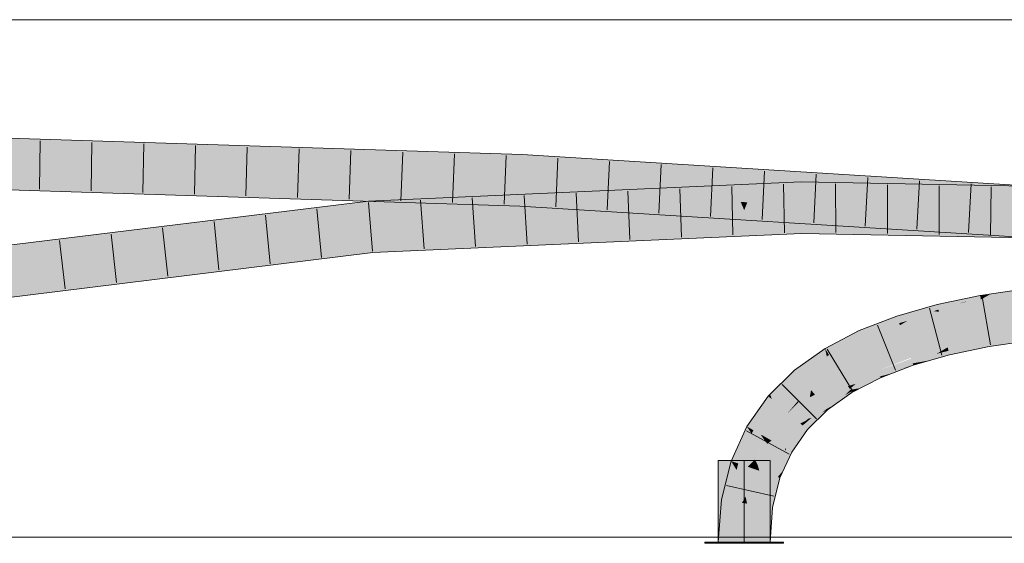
# Model space of a CAD drawing. Extents: x -620 to 3480, y 62 to 1102.
# Tile 187 of 256: x 154.98 to 159.74, y 797.69 to 800.22. Entities that reach past the tile are written whole.
import ezdxf
from ezdxf.lldxf.tags import DXFTag

# ---------------------------------------------------------------- set-up
doc = ezdxf.new("R2010")
doc.units = 0
doc.layers.get('0').update_dxf_attribs({"lineweight": 13})
doc.layers.add('E_Detail_Linie_Text_Bem', color=7, linetype='Continuous', lineweight=13)
for name, color, linetype, lineweight, true_color in [('E_Leerrohr 25-A06G9STU8I', 7, 'Continuous', 9, 0xff8000), ('E_Leerrohr 25-Shading', 7, 'Continuous', 9, 0xff8000), ('E_Leerrohr 32-A06G9STW8I', 7, 'Continuous', 9, 0x00b300), ('E_Leerrohr 32-Shading', 7, 'Continuous', 9, 0x00b300)]:
    doc.layers.add(name, color=color, linetype=linetype, lineweight=lineweight, true_color=true_color)
tags = doc.linetypes.add('STRICHPUNKT2-A06G9STV8I', pattern=[12.7, 6.35, -3.175, 0, -3.175]).pattern_tags.tags
tags[10:11] = [DXFTag(74, 4), DXFTag(75, 0), DXFTag(340, '0'), DXFTag(46, 0.0), DXFTag(50, 0.0), DXFTag(44, 0.0), DXFTag(45, 0.0)]
tags[8:9] = [DXFTag(74, 4), DXFTag(75, 0), DXFTag(340, '0'), DXFTag(46, 0.0), DXFTag(50, 0.0), DXFTag(44, 0.0), DXFTag(45, 0.0)]
tags[6:7] = [DXFTag(74, 4), DXFTag(75, 0), DXFTag(340, '0'), DXFTag(46, 0.0), DXFTag(50, 0.0), DXFTag(44, 0.0), DXFTag(45, 0.0)]
tags[4:5] = [DXFTag(74, 4), DXFTag(75, 0), DXFTag(340, '0'), DXFTag(46, 0.0), DXFTag(50, 0.0), DXFTag(44, 0.0), DXFTag(45, 0.0)]

# ---------------------------------------------------------------- blocks, each defined once
blk = doc.blocks.new('Shading-A06G9SG58I', base_point=(245.9355, 771.2183))
at = {"layer": 'E_Leerrohr 25-Shading', "color": 43, "true_color": 0xd7ab7f}
for points in [[(159.6254, 798.8726), (159.6222, 798.8906), (159.4142, 798.8487), (159.5866, 798.8845)], [(159.6222, 798.8906), (159.622, 798.8918), (159.5866, 798.8845)], [(159.8419, 798.9171), (159.8411, 798.9238), (159.622, 798.8914), (159.622, 798.8918)], [(159.8419, 798.9171), (159.622, 798.8914), (159.6671, 798.896)], [(159.6672, 798.8961), (159.622, 798.8914), (159.6222, 798.8906)], [(159.6254, 798.8726), (159.6672, 798.8961), (159.6222, 798.8906)], [(159.6254, 798.8726), (159.8156, 798.8922), (159.6672, 798.8961), (159.8422, 798.9141)], [(159.8023, 798.8812), (159.8156, 798.8922), (159.6283, 798.8557), (159.6254, 798.8726)], [(159.8422, 798.9141), (159.8419, 798.9171), (159.6671, 798.896)], [(159.4142, 798.8487), (159.3328, 798.8254), (159.4158, 798.842)], [(159.4158, 798.842), (159.3328, 798.8254), (159.4202, 798.8242), (159.3989, 798.8163)], [(159.6254, 798.8726), (159.4142, 798.8487), (159.4158, 798.842)], [(159.5451, 798.8608), (159.4158, 798.842), (159.4202, 798.8242)], [(159.4229, 798.8131), (159.5157, 798.8522), (159.4202, 798.8242)], [(159.4229, 798.8131), (159.6254, 798.8726), (159.5157, 798.8522), (159.5598, 798.863)], [(159.6254, 798.8726), (159.4229, 798.8131), (159.6283, 798.8557)], [(159.5598, 798.863), (159.5451, 798.8608), (159.5157, 798.8522)], [(159.2191, 798.7928), (159.1997, 798.7853), (159.053, 798.6893), (159.0455, 798.7058)], [(159.2191, 798.7928), (159.053, 798.6893), (159.2307, 798.7582)], [(159.3989, 798.8163), (159.3328, 798.8254), (159.2307, 798.7582), (159.2191, 798.7928)], [(159.3989, 798.8163), (159.2307, 798.7582), (159.2707, 798.7696)], [(159.4229, 798.8131), (159.3989, 798.8163), (159.2707, 798.7696)], [(159.3989, 798.8163), (159.4229, 798.8131), (159.4202, 798.8242)], [(159.1997, 798.7853), (159.0379, 798.7227), (159.0455, 798.7058)], [(159.0379, 798.7227), (158.8724, 798.636), (159.0455, 798.7058), (158.8909, 798.6057)], [(158.8909, 798.6057), (158.8914, 798.6048), (159.0455, 798.7058), (159.053, 798.6893)], [(159.867, 798.7094), (159.8667, 798.712), (159.6589, 798.6816)], [(159.6594, 798.6786), (159.8678, 798.7032), (159.6589, 798.6816), (159.867, 798.7094)], [(159.6607, 798.6716), (159.8691, 798.6923), (159.6594, 798.6786), (159.8678, 798.7032)], [(159.8694, 798.6898), (159.8691, 798.6923), (159.6625, 798.6614), (159.6607, 798.6716)], [(159.6594, 798.6786), (159.6589, 798.6816), (159.465, 798.6414)], [(159.4658, 798.638), (159.6607, 798.6716), (159.465, 798.6414), (159.6594, 798.6786)], [(159.4678, 798.63), (159.6625, 798.6614), (159.4658, 798.638), (159.6607, 798.6716)], [(159.6625, 798.6614), (159.4678, 798.63), (159.6034, 798.6503)], [(159.4678, 798.63), (159.4691, 798.6249), (159.6034, 798.6503)], [(159.4691, 798.6249), (159.4737, 798.6058), (159.6625, 798.6614), (159.6653, 798.6456)], [(159.6625, 798.6614), (159.6653, 798.6456), (159.8694, 798.6898), (159.8711, 798.6756)], [(158.8724, 798.636), (158.7246, 798.531), (158.881, 798.5974), (158.748, 798.5029)], [(158.8724, 798.636), (158.881, 798.5974), (158.8909, 798.6057)], [(158.881, 798.5974), (158.8914, 798.6048), (158.8909, 798.6057)], [(159.4535, 798.6348), (159.465, 798.6414), (159.2867, 798.5905)], [(159.288, 798.5867), (159.4296, 798.6208), (159.2867, 798.5905), (159.4535, 798.6348)], [(159.2904, 798.5793), (159.4111, 798.6101), (159.288, 798.5867), (159.4296, 798.6208)], [(159.3475, 798.5731), (159.4111, 798.6101), (159.2957, 798.5637), (159.2904, 798.5793)], [(159.3802, 798.5792), (159.4111, 798.6101), (159.3475, 798.5731)], [(159.3802, 798.5792), (159.4737, 798.6058), (159.4111, 798.6101), (159.4691, 798.6249)], [(159.4111, 798.6101), (159.4691, 798.6249), (159.4296, 798.6208), (159.4678, 798.63)], [(159.4296, 798.6208), (159.4678, 798.63), (159.4535, 798.6348), (159.4658, 798.638)], [(159.4658, 798.638), (159.465, 798.6414), (159.4535, 798.6348)], [(159.1276, 798.5239), (159.2904, 798.5793), (159.1257, 798.5281), (159.288, 798.5867)], [(159.2957, 798.5637), (159.2904, 798.5793), (159.1317, 798.515), (159.1276, 798.5239)], [(159.1378, 798.5013), (159.298, 798.5566), (159.1317, 798.515), (159.2957, 798.5637)], [(159.298, 798.5566), (159.2528, 798.541), (159.2983, 798.5558), (159.2712, 798.5453)], [(159.298, 798.5566), (159.3362, 798.5666), (159.2957, 798.5637), (159.3475, 798.5731)], [(159.298, 798.5566), (159.2983, 798.5558), (159.3362, 798.5666)], [(159.3362, 798.5666), (159.3802, 798.5792), (159.3475, 798.5731)], [(158.6151, 798.3906), (158.6252, 798.382), (158.683, 798.4901), (158.7246, 798.531)], [(158.7246, 798.531), (158.6252, 798.382), (158.748, 798.5029)], [(159.066, 798.494), (158.9835, 798.4539), (159.1196, 798.5095), (159.0215, 798.4656)], [(158.9915, 798.4407), (159.1239, 798.4949), (159.0215, 798.4656), (159.1378, 798.5013)], [(159.0215, 798.4656), (159.1378, 798.5013), (159.1317, 798.515)], [(159.0535, 798.4904), (159.053, 798.4902), (159.1276, 798.5239), (159.066, 798.494)], [(159.1276, 798.5239), (159.1257, 798.5281), (159.0535, 798.4904)], [(159.1276, 798.5239), (159.066, 798.494), (159.1317, 798.515), (159.1196, 798.5095)], [(159.1346, 798.4993), (159.1378, 798.5013), (159.1241, 798.4951)], [(159.1381, 798.5008), (159.1378, 798.5013), (159.1346, 798.4993)], [(159.2712, 798.5453), (159.2528, 798.541), (159.1381, 798.5008), (159.1378, 798.5013)], [(159.2712, 798.5453), (159.1381, 798.5008), (159.1953, 798.5159)], [(159.1381, 798.5008), (159.1407, 798.4948), (159.1953, 798.5159)], [(158.6151, 798.3906), (158.6573, 798.4565), (158.6066, 798.4149), (158.6644, 798.4717)], [(158.6151, 798.3906), (158.683, 798.4901), (158.6616, 798.4632)], [(158.6573, 798.4565), (158.6716, 798.4789), (158.6644, 798.4717)], [(158.683, 798.4901), (158.6716, 798.4789), (158.6616, 798.4632)], [(158.9861, 798.4497), (158.9835, 798.4539), (158.8614, 798.3672)], [(159.053, 798.4902), (158.9835, 798.4539), (159.066, 798.494)], [(159.0215, 798.4656), (158.9835, 798.4539), (158.9861, 798.4497)], [(158.9915, 798.4407), (159.0215, 798.4656), (158.9861, 798.4497)], [(158.9945, 798.4359), (159.1239, 798.4949), (158.9915, 798.4407)], [(159.045, 798.4448), (159.1346, 798.4993), (158.9945, 798.4359), (159.1241, 798.4951)], [(159.1407, 798.4948), (159.1381, 798.5008), (159.045, 798.4448), (159.1346, 798.4993)], [(158.6066, 798.4149), (158.5973, 798.4057), (158.5995, 798.4038)], [(158.6151, 798.3906), (158.6066, 798.4149), (158.5995, 798.4038)], [(158.8647, 798.3632), (158.9915, 798.4407), (158.8614, 798.3672), (158.9861, 798.4497)], [(158.9945, 798.4359), (158.9915, 798.4407), (158.8682, 798.3591), (158.8647, 798.3632)], [(158.9679, 798.4098), (158.9945, 798.4359), (158.8715, 798.3551), (158.8682, 798.3591)], [(158.9241, 798.367), (158.9679, 798.4098), (158.8808, 798.344), (158.8715, 798.3551)], [(159.0026, 798.4227), (158.9995, 798.4277), (158.9241, 798.367), (158.9679, 798.4098)], [(158.9995, 798.4277), (158.9945, 798.4359), (158.9679, 798.4098)], [(159.045, 798.4448), (158.9945, 798.4359), (158.9995, 798.4277)], [(158.9995, 798.4277), (159.0026, 798.4227), (159.045, 798.4448)], [(158.5973, 798.4057), (158.4941, 798.2593), (158.5995, 798.4038), (158.5238, 798.2423)], [(158.5995, 798.4038), (158.5238, 798.2423), (158.5832, 798.3224), (158.5259, 798.2411)], [(158.5995, 798.4038), (158.5832, 798.3224), (158.6151, 798.3906)], [(158.5832, 798.3224), (158.6252, 798.382), (158.6151, 798.3906)], [(158.8647, 798.3632), (158.8614, 798.3672), (158.7933, 798.298), (158.7792, 798.2865)], [(158.8067, 798.3002), (158.8715, 798.3551), (158.7932, 798.2979), (158.8682, 798.3591)], [(158.8682, 798.3591), (158.8647, 798.3632), (158.7933, 798.298)], [(158.8808, 798.344), (158.8849, 798.3391), (158.9241, 798.367)], [(158.7719, 798.2574), (158.8578, 798.3256), (158.764, 798.264), (158.8067, 798.3002)], [(158.8849, 798.3391), (158.8578, 798.3256), (158.7878, 798.2438), (158.7719, 798.2574)], [(158.8808, 798.344), (158.8715, 798.3551), (158.8578, 798.3256), (158.8067, 798.3002)], [(158.8578, 798.3256), (158.8849, 798.3391), (158.8808, 798.344)], [(158.764, 798.264), (158.7599, 798.2675), (158.6794, 798.1534)], [(158.7719, 798.2574), (158.764, 798.264), (158.6841, 798.1508), (158.6794, 798.1534)], [(158.764, 798.264), (158.8067, 798.3002), (158.7599, 798.2675), (158.7825, 798.2881)], [(158.7825, 798.2881), (158.7792, 798.2865), (158.7599, 798.2675)], [(158.7932, 798.2979), (158.7792, 798.2865), (158.7825, 798.2881)], [(158.8067, 798.3002), (158.7932, 798.2979), (158.7825, 798.2881)], [(158.4941, 798.2593), (158.4182, 798.0922), (158.5182, 798.2242), (158.4529, 798.0803)], [(158.4941, 798.2593), (158.5182, 798.2242), (158.5238, 798.2423)], [(158.5182, 798.2242), (158.5259, 798.2411), (158.5238, 798.2423)], [(158.6841, 798.1508), (158.7112, 798.1353), (158.7719, 798.2574), (158.7878, 798.2438)], [(158.6783, 798.1393), (158.6794, 798.1534), (158.62, 798.0228)], [(158.6716, 798.0482), (158.6783, 798.1393), (158.6437, 798.0146), (158.62, 798.0228)], [(158.7112, 798.1353), (158.6841, 798.1508), (158.6716, 798.0482), (158.6783, 798.1393)], [(158.6841, 798.1508), (158.6794, 798.1534), (158.6783, 798.1393)], [(158.4182, 798.0922), (158.3721, 797.9056), (158.445, 798.0485), (158.3828, 797.9039)], [(158.4182, 798.0922), (158.445, 798.0485), (158.4529, 798.0803)], [(158.3828, 797.9039), (158.4082, 797.9), (158.445, 798.0485)], [(158.6437, 798.0146), (158.6546, 798.0108), (158.6716, 798.0482)], [(158.5832, 797.874), (158.5829, 797.8727), (158.6546, 798.0108), (158.6191, 797.867)], [(158.62, 798.0228), (158.5832, 797.874), (158.6437, 798.0146)], [(158.5832, 797.874), (158.6546, 798.0108), (158.6437, 798.0146)], [(158.3721, 797.9056), (158.3566, 797.7006), (158.3828, 797.9039)], [(158.3566, 797.7006), (158.3932, 797.7006), (158.3828, 797.9039), (158.4082, 797.9)], [(158.57, 797.7006), (158.6066, 797.7006), (158.5829, 797.8727), (158.6191, 797.867)]]:
    blk.add_solid(points, dxfattribs=at)
at = {"layer": 'E_Leerrohr 25-Shading', "color": 31, "true_color": 0xfabd7f}
for points in [[(159.6283, 798.8557), (159.4229, 798.8131), (159.6392, 798.7941), (159.4419, 798.7358)], [(159.8062, 798.838), (159.8023, 798.8812), (159.6392, 798.7941), (159.6283, 798.8557)], [(159.8085, 798.8118), (159.8062, 798.838), (159.6423, 798.7761), (159.6392, 798.7941)], [(159.4229, 798.8131), (159.2707, 798.7696), (159.2587, 798.6743), (159.234, 798.7482)], [(159.4419, 798.7358), (159.4229, 798.8131), (159.2587, 798.6743)], [(159.6392, 798.7941), (159.4419, 798.7358), (159.6423, 798.7761), (159.444, 798.7272)], [(159.6436, 798.7687), (159.8102, 798.793), (159.6423, 798.7761), (159.8085, 798.8118)], [(159.8539, 798.7303), (159.8102, 798.793), (159.6535, 798.7123), (159.6436, 798.7687)], [(159.2307, 798.7582), (159.053, 798.6893), (159.234, 798.7482), (159.0732, 798.6443)], [(159.234, 798.7482), (159.1553, 798.6974), (159.2587, 798.6743), (159.1672, 798.6389)], [(159.2707, 798.7696), (159.2307, 798.7582), (159.234, 798.7482)], [(159.444, 798.7272), (159.6436, 798.7687), (159.6423, 798.7761)], [(159.6436, 798.7687), (159.444, 798.7272), (159.6535, 798.7123), (159.4535, 798.6884)], [(159.1626, 798.6614), (159.1553, 798.6974), (159.0845, 798.6194), (159.0732, 798.6443)], [(159.444, 798.7272), (159.4419, 798.7358), (159.2587, 798.6743)], [(159.444, 798.7272), (159.2587, 798.6743), (159.4535, 798.6884), (159.2639, 798.6586)], [(159.4535, 798.6884), (159.465, 798.6414), (159.6535, 798.7123), (159.6589, 798.6816)], [(159.8667, 798.712), (159.8539, 798.7303), (159.6589, 798.6816), (159.6535, 798.7123)], [(159.053, 798.6893), (158.8914, 798.6048), (159.0732, 798.6443), (158.9307, 798.5405)], [(159.0732, 798.6443), (158.9307, 798.5405), (159.0845, 798.6194), (158.9375, 798.5294)], [(159.1672, 798.6389), (159.1626, 798.6614), (159.0893, 798.6087), (159.0845, 798.6194)], [(159.2587, 798.6743), (159.1672, 798.6389), (159.2639, 798.6586)], [(159.1672, 798.6389), (159.2867, 798.5905), (159.2639, 798.6586)], [(159.2639, 798.6586), (159.2867, 798.5905), (159.4535, 798.6884), (159.465, 798.6414)], [(158.881, 798.5974), (158.748, 798.5029), (158.7758, 798.4697)], [(158.8914, 798.6048), (158.881, 798.5974), (158.8047, 798.4351), (158.7758, 798.4697)], [(158.9307, 798.5405), (158.8914, 798.6048), (158.8047, 798.4351)], [(158.9375, 798.5294), (159.0893, 798.6087), (159.0845, 798.6194)], [(159.0893, 798.6087), (158.9375, 798.5294), (159.0535, 798.4904), (158.9751, 798.4677)], [(159.0893, 798.6087), (159.0535, 798.4904), (159.1257, 798.5281)], [(159.1672, 798.6389), (159.0893, 798.6087), (159.2867, 798.5905), (159.1257, 798.5281)], [(158.748, 798.5029), (158.6252, 798.382), (158.7758, 798.4697), (158.6812, 798.3344)], [(158.9375, 798.5294), (158.9307, 798.5405), (158.8047, 798.4351)], [(158.9375, 798.5294), (158.8047, 798.4351), (158.9751, 798.4677), (158.8238, 798.4123)], [(158.7758, 798.4697), (158.7309, 798.4056), (158.8047, 798.4351), (158.7444, 798.3758)], [(158.8238, 798.4123), (158.8614, 798.3672), (158.9751, 798.4677), (158.9835, 798.4539)], [(158.9751, 798.4677), (158.9835, 798.4539), (159.0535, 798.4904)], [(158.7988, 798.4008), (158.8047, 798.4351), (158.7444, 798.3758)], [(158.8614, 798.3672), (158.8238, 798.4123), (158.7792, 798.2865), (158.7988, 798.4008)], [(158.8238, 798.4123), (158.8047, 798.4351), (158.7988, 798.4008)], [(158.6252, 798.382), (158.5832, 798.3224), (158.6026, 798.1973), (158.5647, 798.2189)], [(158.6812, 798.3344), (158.6252, 798.382), (158.6026, 798.1973)], [(158.7415, 798.3823), (158.7309, 798.4056), (158.6926, 798.3248), (158.6812, 798.3344)], [(158.7792, 798.2865), (158.7988, 798.4008), (158.6926, 798.3248), (158.7444, 798.3758)], [(158.7444, 798.3758), (158.7415, 798.3823), (158.6926, 798.3248)], [(158.5832, 798.3224), (158.5259, 798.2411), (158.5647, 798.2189)], [(158.6926, 798.3248), (158.6812, 798.3344), (158.6026, 798.1973)], [(158.6926, 798.3248), (158.6026, 798.1973), (158.7526, 798.2737), (158.6137, 798.1909)], [(158.7792, 798.2865), (158.6926, 798.3248), (158.7526, 798.2737)], [(158.6137, 798.1909), (158.6794, 798.1534), (158.7526, 798.2737), (158.7599, 798.2675)], [(158.7526, 798.2737), (158.7599, 798.2675), (158.7792, 798.2865)], [(158.5182, 798.2242), (158.4529, 798.0803), (158.4983, 798.0646)], [(158.5338, 798.0992), (158.5259, 798.2411), (158.4983, 798.0646), (158.5182, 798.2242)], [(158.5645, 798.2191), (158.5259, 798.2411), (158.5338, 798.0992)], [(158.5466, 798.0739), (158.5647, 798.2189), (158.5338, 798.0992), (158.5645, 798.2191)], [(158.5928, 798.1757), (158.6026, 798.1973), (158.5642, 798.2151), (158.5647, 798.2189)], [(158.548, 798.0847), (158.5466, 798.0739), (158.5838, 798.188), (158.5928, 798.1757)], [(158.62, 798.0228), (158.604, 798.1838), (158.5466, 798.0739), (158.5928, 798.1757)], [(158.5642, 798.2151), (158.548, 798.0847), (158.5838, 798.188)], [(158.604, 798.1838), (158.6026, 798.1973), (158.5928, 798.1757)], [(158.6137, 798.1909), (158.6026, 798.1973), (158.604, 798.1838)], [(158.6794, 798.1534), (158.6137, 798.1909), (158.62, 798.0228), (158.604, 798.1838)], [(158.4881, 797.9205), (158.4529, 798.0803), (158.4715, 797.8901), (158.445, 798.0485)], [(158.4983, 798.0646), (158.4529, 798.0803), (158.4881, 797.9205)], [(158.5338, 798.0992), (158.4983, 798.0646), (158.5228, 798.0562)], [(158.5364, 798.0515), (158.5338, 798.0992), (158.5228, 798.0562)], [(158.5466, 798.0739), (158.5338, 798.0992), (158.5364, 798.0515)], [(158.5466, 798.0739), (158.5364, 798.0515), (158.5546, 798.0453)], [(158.62, 798.0228), (158.5466, 798.0739), (158.5546, 798.0453)], [(158.445, 798.0485), (158.4082, 797.9), (158.4715, 797.8901)], [(158.5228, 798.0562), (158.4983, 798.0646), (158.4956, 797.8864), (158.4881, 797.9205)], [(158.4956, 797.8864), (158.5364, 798.0515), (158.4956, 797.8864), (158.5228, 798.0562)], [(158.5364, 798.0515), (158.4956, 797.8864), (158.5832, 797.874), (158.5829, 797.8727)], [(158.5364, 798.0515), (158.5832, 797.874), (158.5546, 798.0453)], [(158.5832, 797.874), (158.62, 798.0228), (158.5546, 798.0453)], [(158.4082, 797.9), (158.3932, 797.7006), (158.4715, 797.8901), (158.4816, 797.7006)], [(158.4881, 797.9205), (158.4715, 797.8901), (158.4857, 797.8879)], [(158.4715, 797.8901), (158.4816, 797.7006), (158.4857, 797.8879)], [(158.4816, 797.7006), (158.4956, 797.8864), (158.4857, 797.8879)], [(158.4816, 797.7006), (158.57, 797.7006), (158.4956, 797.8864), (158.5829, 797.8727)], [(158.4956, 797.8864), (158.4881, 797.9205), (158.4857, 797.8879)]]:
    blk.add_solid(points, dxfattribs=at)
at = {"layer": 'E_Leerrohr 25-Shading', "color": 31, "true_color": 0xecb67f}
for points in [[(158.4816, 798.0946), (158.3566, 798.0946), (158.4816, 797.7006), (158.3566, 797.7006)], [(158.6066, 798.0946), (158.4816, 798.0946), (158.6066, 797.7006), (158.4816, 797.7006)], [(158.3943, 797.7006), (158.2916, 797.7006), (158.3953, 797.6946), (158.2916, 797.6946)], [(158.4816, 797.6946), (158.4816, 797.7006), (158.3953, 797.6946), (158.3943, 797.7006)], [(158.5141, 797.7006), (158.4816, 797.7006), (158.5141, 797.6946), (158.4816, 797.6946)], [(158.6716, 797.6946), (158.6716, 797.7006), (158.5141, 797.6946), (158.5141, 797.7006)]]:
    blk.add_solid(points, dxfattribs=at)
at = {"layer": 'E_Leerrohr 32-Shading', "color": 83, "true_color": 0x7fbd7f}
for points in [[(154.3488, 799.6707), (154.3487, 799.634), (157.4084, 799.5738), (157.4067, 799.5372)], [(158.38, 799.4766), (157.4084, 799.5738), (157.4067, 799.5372)], [(158.38, 799.4766), (158.3333, 799.4989), (157.4084, 799.5738), (157.5534, 799.5648)], [(158.3333, 799.4989), (158.2916, 799.5188), (157.5534, 799.5648)], [(158.402, 799.4931), (158.3566, 799.5147), (158.3333, 799.4989), (158.2916, 799.5188)], [(158.5531, 799.4803), (158.6066, 799.4991), (158.402, 799.4931), (158.3566, 799.5147)], [(154.3482, 799.4573), (154.348, 799.4208), (155.9678, 799.3876)], [(157.3984, 799.3583), (157.3985, 799.3607), (155.9678, 799.3876), (154.3482, 799.4573)], [(158.38, 799.4766), (158.445, 799.4725), (158.3333, 799.4989), (158.402, 799.4931)], [(158.5182, 799.468), (158.5531, 799.4803), (158.445, 799.4725), (158.402, 799.4931)], [(158.5531, 799.4803), (158.5182, 799.468), (158.6148, 799.4751), (158.5832, 799.4639)], [(158.6066, 799.4991), (158.5531, 799.4803), (158.6716, 799.4951), (158.6148, 799.4751)], [(158.6716, 799.4951), (158.5832, 799.4639), (159.1145, 799.4675), (159.3259, 799.4177)], [(159.3259, 799.4177), (160.3094, 799.3564), (159.1145, 799.4675), (160.3116, 799.3929)], [(156.6629, 799.3734), (154.348, 799.4208), (155.5058, 799.384), (154.348, 799.4207)], [(158.38, 799.3882), (158.2916, 799.421), (156.6679, 799.3256), (156.6659, 799.3483)], [(158.445, 799.3912), (158.3566, 799.4238), (158.38, 799.3882), (158.2916, 799.421)], [(158.6066, 799.4351), (158.3566, 799.4238), (158.5182, 799.3945), (158.445, 799.3912)], [(158.5182, 799.3945), (158.5832, 799.3973), (158.6066, 799.4351), (158.6716, 799.4379)], [(158.5832, 799.3973), (158.757, 799.4051), (158.6716, 799.4379), (158.7565, 799.4417)], [(159.0998, 799.4351), (158.7565, 799.4417), (159.3153, 799.3942), (158.757, 799.4051)], [(159.8799, 799.4199), (159.0998, 799.4351), (159.8782, 799.3833), (159.3153, 799.3942)], [(157.3981, 799.3525), (155.5058, 799.384), (156.6519, 799.3477)], [(157.3981, 799.3525), (157.3984, 799.3583), (155.5058, 799.384), (156.6629, 799.3734)], [(158.38, 799.3882), (156.6679, 799.3256), (157.5502, 799.3512)], [(157.4609, 799.352), (157.3984, 799.3583), (157.3981, 799.3525)], [(157.5501, 799.3512), (157.3985, 799.3607), (157.3984, 799.3583)], [(157.3984, 799.3583), (157.4609, 799.352), (157.5501, 799.3512), (157.5502, 799.3512)], [(155.8242, 799.2449), (154.3292, 799.0613), (156.669, 799.3118), (154.334, 799.025)], [(156.6659, 799.3483), (155.8242, 799.2449), (156.6679, 799.3256)], [(155.8242, 799.2449), (156.669, 799.3118), (156.6679, 799.3256)], [(157.3968, 799.3241), (157.3981, 799.3525), (156.6519, 799.3477)], [(156.6679, 799.3256), (156.669, 799.3118), (157.5502, 799.3512)], [(157.3968, 799.3241), (158.2916, 799.2683), (157.3981, 799.3525), (157.4609, 799.352)], [(157.4609, 799.352), (158.2916, 799.2683), (157.5502, 799.3512), (158.38, 799.2995)], [(158.3566, 799.2643), (158.445, 799.2955), (158.2916, 799.2683), (158.38, 799.2995)], [(158.5182, 799.2909), (158.445, 799.2955), (158.6066, 799.2487), (158.3566, 799.2643)], [(158.6066, 799.2487), (158.6716, 799.2446), (158.5182, 799.2909), (158.5832, 799.2869)], [(159.2035, 799.2415), (158.5832, 799.2869), (159.0042, 799.2239), (158.6716, 799.2446)], [(159.2479, 799.2454), (158.5832, 799.2869), (159.2035, 799.2415)], [(158.5529, 799.2048), (158.5182, 799.2176), (158.4022, 799.1947), (158.445, 799.2143)], [(158.5182, 799.2176), (158.5529, 799.2048), (158.5832, 799.2205), (158.6147, 799.2089)], [(158.7594, 799.2283), (158.5832, 799.2205), (158.7596, 799.2186), (158.6147, 799.2089)], [(158.6147, 799.2089), (158.6588, 799.1926), (158.7596, 799.2186), (158.7599, 799.1957)], [(158.7596, 799.2186), (159.203, 799.2138), (158.7594, 799.2283)], [(159.203, 799.2138), (159.8697, 799.2067), (158.7594, 799.2283)], [(158.7599, 799.1957), (159.025, 799.1921), (158.7596, 799.2186), (159.1528, 799.2084)], [(158.7596, 799.2186), (159.1528, 799.2084), (159.1955, 799.2139)], [(160.2975, 799.1616), (159.2035, 799.2415), (159.3019, 799.2054), (159.0042, 799.2239)], [(160.2986, 799.18), (159.2479, 799.2454), (160.2975, 799.1616), (159.2035, 799.2415)], [(158.3336, 799.1901), (158.38, 799.2114), (156.6873, 799.0992), (156.6842, 799.1357)], [(158.3336, 799.1901), (156.6873, 799.0992), (157.5472, 799.1376)], [(158.2916, 799.1708), (158.3336, 799.1901), (157.5472, 799.1376)], [(158.2916, 799.1708), (158.3566, 799.1738), (158.3336, 799.1901), (158.4022, 799.1947)], [(158.4022, 799.1947), (158.445, 799.2143), (158.3336, 799.1901), (158.38, 799.2114)], [(158.6066, 799.1849), (158.5529, 799.2048), (158.3566, 799.1738), (158.4022, 799.1947)], [(158.5529, 799.2048), (158.6066, 799.1849), (158.6147, 799.2089), (158.6716, 799.1878)], [(158.6588, 799.1926), (158.6716, 799.1878), (158.7599, 799.1957), (158.76, 799.1918)], [(159.8683, 799.1804), (158.7599, 799.1957), (159.8679, 799.1701), (158.76, 799.1918)], [(159.1528, 799.2084), (159.025, 799.1921), (159.8689, 799.19), (159.8685, 799.1804)], [(159.1528, 799.2084), (159.8697, 799.2067), (159.1955, 799.2139)], [(159.8697, 799.2067), (159.1528, 799.2084), (159.8689, 799.19)], [(159.3019, 799.2054), (160.2964, 799.1434), (160.2975, 799.1616)], [(154.3573, 798.8498), (154.3621, 798.8135), (156.6842, 799.1357), (156.6873, 799.0992)]]:
    blk.add_solid(points, dxfattribs=at)
at = {"layer": 'E_Leerrohr 32-Shading', "color": 83, "true_color": 0x7fd57f}
for points in [[(154.3487, 799.634), (154.3484, 799.5457), (157.4067, 799.5372), (157.4026, 799.4489)], [(155.008, 799.5248), (154.3484, 799.5457), (157.3985, 799.3607), (154.3482, 799.4573)], [(157.4026, 799.4489), (155.008, 799.5248), (157.3985, 799.3607)], [(158.38, 799.4766), (157.4067, 799.5372), (158.4166, 799.3857), (157.4026, 799.4489)], [(158.4816, 799.3817), (158.445, 799.4725), (158.4166, 799.3857), (158.38, 799.4766)], [(158.5182, 799.468), (158.445, 799.4725), (158.4816, 799.3817)], [(158.4816, 799.3817), (158.5466, 799.3777), (158.5182, 799.468), (158.5832, 799.4639)], [(158.5832, 799.4639), (158.5466, 799.3777), (159.3259, 799.4177), (159.3811, 799.3257)], [(158.3988, 799.3438), (158.4166, 799.3857), (157.3985, 799.3607), (157.4026, 799.4489)], [(158.5832, 799.3973), (158.5609, 799.3423), (158.757, 799.4051), (158.7579, 799.3406)], [(159.3153, 799.3942), (158.757, 799.4051), (159.3647, 799.3158), (158.7579, 799.3406)], [(159.3259, 799.4177), (159.3811, 799.3257), (159.8786, 799.3832), (159.8739, 799.295)], [(158.38, 799.3882), (156.669, 799.3118), (158.4166, 799.3015), (156.6766, 799.2238)], [(158.3988, 799.3438), (157.3985, 799.3607), (157.5501, 799.3512)], [(158.4816, 799.3044), (158.445, 799.3912), (158.4166, 799.3015), (158.38, 799.3882)], [(158.4653, 799.3431), (158.4816, 799.3817), (158.3988, 799.3438), (158.4166, 799.3857)], [(158.4973, 799.3429), (158.5182, 799.3945), (158.4653, 799.3431), (158.445, 799.3912)], [(158.4816, 799.3817), (158.445, 799.2955), (158.5182, 799.2909)], [(158.5182, 799.2909), (158.5832, 799.2869), (158.4816, 799.3817), (158.5466, 799.3777)], [(158.5182, 799.3945), (158.4973, 799.3429), (158.5832, 799.3973), (158.5609, 799.3423)], [(158.5832, 799.2869), (160.2986, 799.18), (158.5466, 799.3777), (160.304, 799.2682)], [(159.3647, 799.3158), (159.8782, 799.3833), (159.3153, 799.3942)], [(159.3647, 799.3158), (159.8737, 799.295), (159.8782, 799.3833), (160.4216, 799.3446)], [(154.334, 799.025), (154.3457, 798.9374), (156.669, 799.3118), (156.6766, 799.2238)], [(158.38, 799.2995), (158.3988, 799.3438), (157.5501, 799.3512)], [(158.38, 799.2995), (158.445, 799.2955), (158.3988, 799.3438), (158.4653, 799.3431)], [(158.4816, 799.3044), (158.4973, 799.3429), (158.4653, 799.3431)], [(158.4973, 799.3429), (158.4816, 799.3044), (158.5609, 799.3423), (158.5466, 799.3073)], [(158.5609, 799.3423), (158.5466, 799.3073), (158.7579, 799.3406), (158.7582, 799.3167)], [(158.5832, 799.2205), (158.7594, 799.2283), (158.5466, 799.3073), (158.7582, 799.3167)], [(158.7579, 799.3406), (158.7582, 799.3167), (159.8737, 799.295)], [(159.8737, 799.295), (158.7582, 799.3167), (159.8697, 799.2067), (158.7594, 799.2283)], [(158.4166, 799.3015), (156.6766, 799.2238), (158.38, 799.2114), (156.6842, 799.1357)], [(158.445, 799.2143), (158.4816, 799.3044), (158.38, 799.2114), (158.4166, 799.3015)], [(158.4816, 799.3044), (158.445, 799.2143), (158.5182, 799.2176)], [(158.5182, 799.2176), (158.5832, 799.2205), (158.4816, 799.3044), (158.5466, 799.3073)], [(156.6766, 799.2238), (155.74, 799.1087), (156.6842, 799.1357)], [(155.74, 799.1087), (154.3457, 798.9374), (156.6842, 799.1357), (154.3573, 798.8498)]]:
    blk.add_solid(points, dxfattribs=at)
blk = doc.blocks.new('Referenz-A06G9STY8I')
at = {"layer": 'E_Detail_Linie_Text_Bem', "linetype": 'Continuous', "ltscale": 0.13}
for p, q in [((132.1202, 800.2247), (166.2202, 800.2247)), ((166.2202, 797.7247), (138.2202, 797.7247))]:
    blk.add_line(p, q, dxfattribs=at)
at = {"layer": 'E_Leerrohr 25-A06G9STU8I', "linetype": 'Continuous', "ltscale": 0.13}
for p, q in [((159.4142, 798.8487), (159.622, 798.8918)), ((159.622, 798.8918), (159.8411, 798.9238)), ((159.6714, 798.654), (159.6312, 798.8856)), ((159.219, 798.7929), (159.4142, 798.8487)), ((159.0379, 798.7227), (159.219, 798.7929)), ((159.437, 798.6031), (159.3773, 798.8304)), ((159.2127, 798.5305), (159.1264, 798.7491)), ((158.8724, 798.6361), (159.0379, 798.7227)), ((159.4737, 798.6059), (159.6653, 798.6456)), ((159.6653, 798.6456), (159.8711, 798.6756)), ((158.7246, 798.531), (158.8724, 798.6361)), ((159.0047, 798.4321), (158.8833, 798.6334)), ((159.2983, 798.5558), (159.4737, 798.6059)), ((159.1408, 798.4948), (159.2983, 798.5558)), ((158.5973, 798.4057), (158.7246, 798.531)), ((158.8306, 798.2958), (158.665, 798.4624)), ((159.0026, 798.4226), (159.1408, 798.4948)), ((158.8849, 798.3391), (159.0026, 798.4226)), ((158.4941, 798.2593), (158.5973, 798.4057)), ((158.7878, 798.2438), (158.8849, 798.3391)), ((158.4182, 798.0922), (158.4941, 798.2593)), ((158.6989, 798.1259), (158.4927, 798.2386)), ((158.7112, 798.1353), (158.7878, 798.2438)), ((158.6546, 798.0108), (158.7112, 798.1353)), ((158.3566, 798.0946), (158.3566, 797.7006)), ((158.4298, 798.0946), (158.3566, 798.0946)), ((158.3721, 797.9056), (158.4182, 798.0922)), ((158.5334, 798.0946), (158.4298, 798.0946)), ((158.6066, 798.0946), (158.5334, 798.0946)), ((158.6066, 797.7006), (158.6066, 798.0946)), ((158.6191, 797.867), (158.6546, 798.0108)), ((158.6255, 797.9224), (158.3962, 797.974)), ((158.3566, 797.7006), (158.3721, 797.9056)), ((158.6066, 797.7006), (158.6191, 797.867)), ((158.2916, 797.7006), (158.2916, 797.6946)), ((158.4029, 797.7006), (158.2916, 797.7006)), ((158.4029, 797.6946), (158.2916, 797.6946)), ((158.4298, 797.7006), (158.3566, 797.7006)), ((158.6066, 797.7006), (158.3566, 797.7006)), ((158.5603, 797.7006), (158.4029, 797.7006)), ((158.5603, 797.6946), (158.4029, 797.6946)), ((158.5334, 797.7006), (158.4298, 797.7006)), ((158.6066, 797.7006), (158.5334, 797.7006)), ((158.6716, 797.7006), (158.5603, 797.7006)), ((158.6716, 797.6946), (158.5603, 797.6946)), ((158.6716, 797.6946), (158.6716, 797.7006))]:
    blk.add_line(p, q, dxfattribs=at)
at = {"layer": 'E_Leerrohr 25-A06G9STU8I', "linetype": 'STRICHPUNKT2-A06G9STV8I', "lineweight": 5, "ltscale": 0.13}
blk.add_line((158.4816, 797.7006), (158.4816, 798.0946), dxfattribs=at)
at = {"layer": 'E_Leerrohr 32-A06G9STW8I', "linetype": 'Continuous', "ltscale": 0.13}
for p, q in [((154.3488, 799.6706), (157.4084, 799.5738)), ((155.0762, 799.4051), (155.0794, 799.64)), ((155.3257, 799.3972), (155.3297, 799.6321)), ((155.5752, 799.3892), (155.58, 799.6242)), ((155.8246, 799.3813), (155.8303, 799.6163)), ((156.0741, 799.3734), (156.0806, 799.6084)), ((156.3235, 799.3655), (156.3309, 799.6004)), ((156.573, 799.3576), (156.5811, 799.5925)), ((156.8224, 799.3497), (156.8314, 799.5846)), ((157.0719, 799.3419), (157.0817, 799.5766)), ((157.3213, 799.334), (157.332, 799.5687)), ((157.4084, 799.5738), (160.3116, 799.393)), ((157.5707, 799.3207), (157.5819, 799.5555)), ((157.8201, 799.3052), (157.8315, 799.5399)), ((158.0695, 799.2897), (158.0812, 799.5244)), ((158.3188, 799.2741), (158.3309, 799.5088)), ((158.5682, 799.2586), (158.5805, 799.4933)), ((158.8176, 799.2431), (158.8302, 799.4777)), ((159.067, 799.2275), (159.0799, 799.4622)), ((154.348, 799.4206), (157.3968, 799.3241)), ((156.6659, 799.3483), (158.7565, 799.4417)), ((158.1785, 799.1732), (158.1705, 799.4081)), ((158.4273, 799.1844), (158.4213, 799.4193)), ((158.676, 799.1955), (158.672, 799.4305)), ((158.7565, 799.4417), (160.6783, 799.4043)), ((158.925, 799.196), (158.9228, 799.431)), ((159.1742, 799.1911), (159.1735, 799.4261)), ((159.3163, 799.212), (159.3295, 799.4466)), ((159.4233, 799.1863), (159.4243, 799.4213)), ((159.5657, 799.1965), (159.5792, 799.4311)), ((159.6725, 799.1814), (159.675, 799.4164)), ((157.1836, 799.1288), (157.1675, 799.3633)), ((157.4323, 799.1399), (157.4182, 799.3745)), ((157.681, 799.151), (157.669, 799.3857)), ((157.9298, 799.1621), (157.9198, 799.3969)), ((154.3292, 799.0613), (156.6659, 799.3483)), ((156.4385, 799.0762), (156.4172, 799.3102)), ((156.6861, 799.1066), (156.6659, 799.3407)), ((156.9348, 799.1177), (156.9167, 799.352)), ((157.3968, 799.3241), (160.2964, 799.1434)), ((156.191, 799.0458), (156.1685, 799.2797)), ((155.6958, 798.9849), (155.6711, 799.2186)), ((155.9434, 799.0153), (155.9198, 799.2491)), ((155.4483, 798.9545), (155.4224, 799.1881)), ((156.6873, 799.0992), (158.76, 799.1918)), ((158.76, 799.1918), (160.6689, 799.1545)), ((155.2007, 798.9241), (155.1737, 799.1575)), ((154.3621, 798.8135), (156.6873, 799.0992))]:
    blk.add_line(p, q, dxfattribs=at)

msp = doc.modelspace()

# ---------------------------------------------------------------- block references
at = {"color": 8, "lineweight": 25, "ltscale": 0.25, "true_color": 0x808080}
msp.add_blockref('Referenz-A06G9STY8I', (0, 0), dxfattribs=at)
msp.add_blockref('Shading-A06G9SG58I', (245.9355, 771.2183))

doc.saveas('drawing.dxf')
